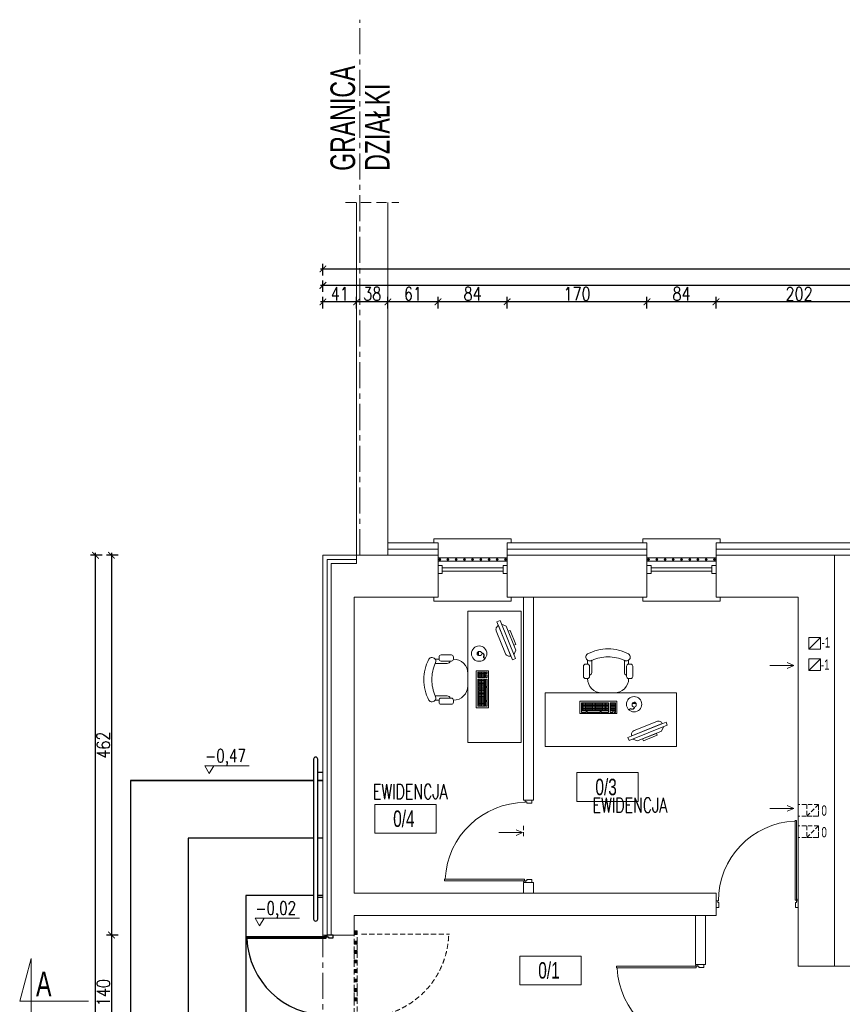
# Model space of a CAD drawing. Header units: millimetres. Extents: x 6354466 to 6508314, y -1889048 to -1342748.
# Tile 59 of 134: x 6379513 to 6389515, y -1754426 to -1742448. Entities that reach past the tile are written whole.
import ezdxf
from ezdxf.enums import TextEntityAlignment as Align

# ---------------------------------------------------------------- set-up
doc = ezdxf.new("R2010")
doc.units = ezdxf.units.MM
doc.header["$PDMODE"] = 3
doc.header["$PDSIZE"] = 10
doc.linetypes.add('CENTER', pattern=[50.8, 31.75, -6.35, 6.35, -6.35])
doc.linetypes.add('HIDDEN', pattern=[0.375, 0.25, -0.125])
for name, color, linetype, lineweight in [('drzwi istn', 163, 'Continuous', 5), ('L- ist s. działowe', 167, 'Continuous', 5), ('L-1', 10, 'Continuous', 30), ('L-2', 167, 'Continuous', 13), ('L-3', 10, 'Continuous', 18), ('L-4', 92, 'Continuous', 20), ('L-5', 152, 'Continuous', 9), ('L-AXIS', 10, 'CENTER', 18), ('L-DIM', 252, 'Continuous', 5), ('L-DRZWI', 146, 'Continuous', 13), ('L-HATCH', 252, 'Continuous', 5), ('L-ISTNIEJĄCE BUDYNKI', 167, 'Continuous', 5), ('L-OPIS', 142, 'Continuous', 9), ('L-PPOŻ', 10, 'Continuous', 9), ('łóżka', 230, 'Continuous', 9)]:
    doc.layers.add(name, color=color, linetype=linetype, lineweight=lineweight)
doc.layers.add('L-9', color=11, linetype='Continuous', plot=False)
doc.styles.add('125', font='cdmsimpl.shx', dxfattribs={"width": 0.7, "height": 125})
doc.styles.add('160', font='simplex.shx', dxfattribs={"width": 0.8, "height": 160})
doc.styles.add('200', font='cdmsimpl.shx', dxfattribs={"width": 0.7, "height": 200})
doc.styles.add('250', font='cdmsimpl.shx', dxfattribs={"width": 0.7, "height": 250})
doc.styles.add('SIM-DIM', font='simplex.shx', dxfattribs={"width": 0.7, "bigfont": 'cdmbigpl.shx'})
doc.linetypes.add('BATTING', pattern='A,0.00254,-2.54,[134,ltypeshp.shx,S=2.54,R=0,X=-2.54,Y=0],-5.08,[134,ltypeshp.shx,S=2.54,R=180,X=2.54,Y=0],-2.54', length=10.16254)
doc.dimstyles.new('160', dxfattribs={"dimtxt": 160, "dimasz": 80, "dimexe": 60, "dimexo": 3, "dimgap": 18, "dimtad": 1, "dimdec": 0, "dimlfac": 0.1, "dimrnd": 1, "dimtxsty": '160', "dimblk": 'ARCHTICK', "dimcen": 2.5, "dimdle": 30, "dimadec": 0, "dimazin": 0, "dimtfac": 1, "dimtdec": 0, "dimtix": 1, "dimtmove": 2, "dimatfit": 0, "dimldrblk": 'NONE', "dimfxl": 0, "dimarcsym": 0})

# ---------------------------------------------------------------- blocks, each defined once
blk = doc.blocks.new('*U5')
for p, q in [((-5, 0), (-5, -5)), ((5, -5), (5, 0)), ((-5, -5), (5, -5)), ((-2, -5), (-2, -79)), ((2, -5), (2, -79)), ((-5, -84), (-5, -79)), ((-5, -79), (5, -79)), ((5, -79), (5, -84))]:
    blk.add_line(p, q)
blk = doc.blocks.new('PMUI_DRZWI10')
for p, q in [((-1000, 40), (-1000, -40)), ((-965, 40), (-1000, 40)), ((-965, -20), (-965, 40)), ((-35, -20), (-35, 40)), ((-35, 40), (0, 40)), ((-1000, -40), (-980, -40)), ((-980, -40), (-980, -20)), ((-980, -20), (-965, -20)), ((-20, -50), (-40, -50)), ((-40, -50), (-40, -1020)), ((-20, -20), (-35, -20)), ((-20, -40), (-20, -20)), ((0, -40), (-20, -40)), ((-20, -50), (-20, -60)), ((-20, -1020), (-20, -50)), ((-40, -1020), (-20, -1020))]:
    blk.add_line(p, q)
for points in [[(0, 40), (0, -40)], [(-20, -50), (-20, -1020)]]:
    blk.add_lwpolyline(points)
blk.add_circle((-10, -50), 10)
blk.add_arc((2, -39), 974, 180.0458, 267.2742)
blk = doc.blocks.new('PMUI_DRZWI8')
for p, q in [((-40, 50), (-40, 1020)), ((-40, 1020), (-20, 1020)), ((-20, 1020), (-20, 50)), ((-1000, -40), (-1000, 40)), ((-1000, 40), (-980, 40)), ((-980, 40), (-980, 20)), ((-980, 20), (-965, 20)), ((-965, 20), (-965, -40)), ((-20, 50), (-40, 50)), ((-20, 20), (-35, 20)), ((-35, 20), (-35, -40)), ((-20, 50), (-20, 60)), ((0, 40), (-20, 40)), ((-20, 40), (-20, 20)), ((-965, -40), (-1000, -40)), ((-35, -40), (0, -40))]:
    blk.add_line(p, q)
for points in [[(-20, 50), (-20, 1020)], [(0, -40), (0, 40)]]:
    blk.add_lwpolyline(points)
blk.add_circle((-10, 50), 10)
blk.add_arc((2, 39), 974, 92.7258, 179.9542)
blk = doc.blocks.new('STOLIK2')
h = blk.add_hatch()
h.set_pattern_fill('ANGLE', color=256, scale=0.25, style=0)
h.set_pattern_definition([(360, (-4499.488, 29427.6887), (-2e-16, -1.74625), [1.27, -0.47625]), (270, (-4499.488, 29427.6887), (-1.74625, 1e-16), [1.27, -0.47625])])
h.paths.add_polyline_path([(-130.9, 53.7), (-98.1, 53.7), (-98.1, 62.9), (-130.9, 62.9)])
h.paths.add_polyline_path([(-96.2, 62.9), (-89.7, 62.9), (-89.7, 53.7), (-96.2, 53.7)])
for p, q in [((-126.1, 110), (-123.6, 110)), ((-123.6, 114.7), (-123.6, 110)), ((-118.5, 114.7), (-118.5, 100)), ((-78.8, 114.7), (-78.8, 100)), ((-73.6, 110), (-73.6, 114.7)), ((-71.1, 110), (-73.6, 110)), ((-128.6, 107.5), (-128.6, 95)), ((-121.1, 107.5), (-121.1, 95)), ((-76.1, 107.5), (-76.1, 95)), ((-68.6, 107.5), (-68.6, 95)), ((-126.1, 92.5), (-123.6, 92.5)), ((-71.1, 92.5), (-73.6, 92.5)), ((-82.5, 75), (-67.5, 75)), ((-67, 62.1), (-69.2, 62)), ((-67, 63.7), (-67, 62.1)), ((-67, 62.1), (-64.7, 62.1)), ((-28.2, 39.5), (-74.5, 20.7)), ((-26.7, 35.8), (-28.2, 39.5)), ((-73, 17), (-26.7, 35.8)), ((-62.8, 16.5), (-33.7, 28.3)), ((-31.3, 33.9), (-33.7, 28.3)), ((-74.5, 20.7), (-73, 17)), ((-68.4, 18.9), (-62.8, 16.5))]:
    blk.add_line(p, q)
for points in [[(-15.3, 75), (-175.3, 75), (-175.3, 10), (-15.3, 10)], [(-133, 50), (-88.1, 50), (-88.1, 65), (-133, 65)], [(-130.9, 53.7), (-98.1, 53.7), (-98.1, 62.9), (-130.9, 62.9)], [(-96.2, 62.9), (-89.7, 62.9), (-89.7, 53.7), (-96.2, 53.7)], [(-125.3, 53), (-130.9, 53), (-130.9, 51.3), (-125.3, 51.3)], [(-124.2, 51.3), (-108.3, 51.3), (-108.3, 53), (-124.2, 53)], [(-107.1, 53), (-98.1, 53), (-98.1, 51.3), (-107.1, 51.3)], [(-96.2, 53), (-92.9, 53), (-92.9, 51.3), (-96.2, 51.3)], [(-89.7, 53), (-91.3, 53), (-91.3, 51.3), (-89.7, 51.3)], [(-66.6, 57.6), (-66.9, 57.6), (-66.9, 56.7), (-66.6, 56.7)], [(-39.8, 25.8), (-56.7, 19), (-55.7, 16.5), (-38.8, 23.4)]]:
    blk.add_lwpolyline(points, close=True)
blk.add_lwpolyline([(-32.8, 37.6), (-32.8, 37.6, 0.414214), (-39.3, 40.4), (-67.1, 29.1, 0.414214), (-69.9, 22.6), (-69.9, 22.6)], format="xyb", close=True)
blk.add_circle((-67, 61.2), 9.34)
for centre, radius, start, end in [((-121, 118.5), 4.62, 123.3493, 303.4743), ((-98.5, 75.5), 53.1, 90.0969, 118.0725), ((-98.7, 75.5), 53.1, 61.9275, 89.9031), ((-76.3, 118.5), 4.62, 236.5257, 56.6507), ((-126.1, 107.5), 2.5, 90, 180), ((-123.6, 107.5), 2.5, 0, 90), ((-97.9, 66.2), 52.6, 90.8505, 113.0497), ((-99.4, 66.2), 52.6, 66.9503, 89.1495), ((-73.6, 107.5), 2.5, 90, 180), ((-71.1, 107.5), 2.5, 0, 90), ((-122.2, 100), 3.75, 286.6721, 0), ((-75.1, 100), 3.75, 180, 253.3551), ((-126.1, 95), 2.5, 180, 270), ((-123.6, 95), 2.5, 270, 0), ((-106.1, 92.5), 17.5, 180, 270), ((-91.1, 92.5), 17.5, 270, 0), ((-73.6, 95), 2.5, 180, 270), ((-71.1, 95), 2.5, 270, 0)]:
    blk.add_arc(centre, radius, start, end)
at = {"extrusion": (0, 0, -1)}
blk.add_ellipse((-66.9, 60.7), major_axis=(-0.08, 3.05), ratio=0.834162, dxfattribs=at)
for points, knots in [([(-66.9, 56.7), (-67.7, 55.9), (-69.1, 54.5), (-71.6, 56.7), (-72.6, 54.4), (-73.6, 54.9), (-74.1, 55.2)], [0, 0, 0, 0, 2.841116, 5.231607, 6.614689, 8.161976, 8.161976, 8.161976, 8.161976]), ([(-66.6, 56.7), (-66.9, 56.4), (-67, 56.2), (-67.5, 55.8), (-67.8, 55.5), (-68.4, 55.2), (-68.7, 55.1), (-69.2, 55.1), (-69.4, 55.1), (-69.7, 55.1), (-69.8, 55.2), (-70.3, 55.4), (-70.5, 55.5), (-71, 55.7), (-71.1, 55.7), (-71.4, 55.7), (-71.4, 55.7), (-71.5, 55.7), (-71.6, 55.7), (-71.7, 55.6), (-71.8, 55.4), (-72, 55.2), (-72.1, 55), (-72.3, 54.8), (-72.4, 54.7), (-72.6, 54.6), (-72.7, 54.6), (-73, 54.6), (-73.1, 54.6), (-73.4, 54.6), (-73.5, 54.7), (-73.7, 54.8)], [0, 0, 0, 0, 0.557194, 0.557194, 1.671582, 1.671582, 2.519282, 2.519282, 2.939271, 2.939271, 3.35926, 3.35926, 4.143879, 4.143879, 4.704066, 4.704066, 5.061527, 5.061527, 5.357017, 5.357017, 5.838332, 5.838332, 6.319648, 6.319648, 6.605434, 6.605434, 6.891219, 6.891219, 7.177005, 7.177005, 7.662218, 7.662218, 7.662218, 7.662218])]:
    blk.add_open_spline(points, degree=3, knots=knots)
blk = doc.blocks.new('opis pom')
at = {"color": 0}
blk.add_lwpolyline([(252897, -40977), (253644, -40977), (253644, -41327), (252897, -41327)], close=True, dxfattribs=at)
at = {"layer": 'L-4', "lineweight": 30, "style": '250', "width": 0.7}
blk.add_attdef('2', text='', height=250, dxfattribs=at).set_placement((253252, -41152), align=Align.MIDDLE_CENTER)
blk = doc.blocks.new('_ArchTick')
at = {"color": 0, "linetype": 'ByBlock', "const_width": 0.15}
blk.add_lwpolyline([(-0.5, -0.5), (0.5, 0.5)], dxfattribs=at)
blk = doc.blocks.new('*D181')
at = {"layer": 'Defpoints', "color": 0, "transparency": 16777216}
for p in [(6387980, -1745880), (6387980, -1748813), (6390000, -1748813)]:
    blk.add_point(p, dxfattribs=at)
at = {"layer": 'L-DIM', "color": 0, "lineweight": -2, "ltscale": 10, "transparency": 16777216}
for p, q in [((6390030, -1745880), (6387950, -1745880)), ((6387980, -1745960), (6387980, -1745820)), ((6390000, -1745960), (6390000, -1745820))]:
    blk.add_line(p, q, dxfattribs=at)
at = {"layer": 'L-DIM', "color": 0, "linetype": 'ByBlock', "lineweight": -2, "transparency": 16777216, "xscale": 80, "yscale": 80, "zscale": 80, "rotation": 180}
blk.add_blockref('_ArchTick', (6387980, -1745880), dxfattribs=at)
at = {"layer": 'L-DIM', "color": 0, "linetype": 'ByBlock', "lineweight": -2, "transparency": 16777216, "xscale": 80, "yscale": 80, "zscale": 80}
blk.add_blockref('_ArchTick', (6390000, -1745880), dxfattribs=at)
at = {"layer": 'L-DIM', "color": 0, "ltscale": 10, "transparency": 16777216, "insert": (6388990, -1745782), "char_height": 160, "attachment_point": 5, "style": '160'}
blk.add_mtext('202', dxfattribs=at)
blk = doc.blocks.new('_None')
blk = doc.blocks.new('*D182')
at = {"layer": 'Defpoints', "color": 0, "transparency": 16777216}
for p in [(6387140, -1745880), (6387140, -1748813), (6387980, -1748813)]:
    blk.add_point(p, dxfattribs=at)
at = {"layer": 'L-DIM', "color": 0, "lineweight": -2, "ltscale": 10, "transparency": 16777216}
for p, q in [((6388010, -1745880), (6387110, -1745880)), ((6387140, -1745960), (6387140, -1745820)), ((6387980, -1745960), (6387980, -1745820))]:
    blk.add_line(p, q, dxfattribs=at)
at = {"layer": 'L-DIM', "color": 0, "linetype": 'ByBlock', "lineweight": -2, "transparency": 16777216, "xscale": 80, "yscale": 80, "zscale": 80, "rotation": 180}
blk.add_blockref('_ArchTick', (6387140, -1745880), dxfattribs=at)
at = {"layer": 'L-DIM', "color": 0, "linetype": 'ByBlock', "lineweight": -2, "transparency": 16777216, "xscale": 80, "yscale": 80, "zscale": 80}
blk.add_blockref('_ArchTick', (6387980, -1745880), dxfattribs=at)
at = {"layer": 'L-DIM', "color": 0, "ltscale": 10, "transparency": 16777216, "insert": (6387560, -1745782), "char_height": 160, "attachment_point": 5, "style": '160'}
blk.add_mtext('84', dxfattribs=at)
blk = doc.blocks.new('*D183')
at = {"layer": 'Defpoints', "color": 0, "transparency": 16777216}
for p in [(6385440, -1745880), (6385440, -1748813), (6387140, -1748813)]:
    blk.add_point(p, dxfattribs=at)
at = {"layer": 'L-DIM', "color": 0, "lineweight": -2, "ltscale": 10, "transparency": 16777216}
for p, q in [((6387170, -1745880), (6385410, -1745880)), ((6385440, -1745960), (6385440, -1745820)), ((6387140, -1745960), (6387140, -1745820))]:
    blk.add_line(p, q, dxfattribs=at)
at = {"layer": 'L-DIM', "color": 0, "linetype": 'ByBlock', "lineweight": -2, "transparency": 16777216, "xscale": 80, "yscale": 80, "zscale": 80, "rotation": 180}
blk.add_blockref('_ArchTick', (6385440, -1745880), dxfattribs=at)
at = {"layer": 'L-DIM', "color": 0, "linetype": 'ByBlock', "lineweight": -2, "transparency": 16777216, "xscale": 80, "yscale": 80, "zscale": 80}
blk.add_blockref('_ArchTick', (6387140, -1745880), dxfattribs=at)
at = {"layer": 'L-DIM', "color": 0, "ltscale": 10, "transparency": 16777216, "insert": (6386290, -1745782), "char_height": 160, "attachment_point": 5, "style": '160'}
blk.add_mtext('170', dxfattribs=at)
blk = doc.blocks.new('*D184')
at = {"layer": 'Defpoints', "color": 0, "transparency": 16777216}
for p in [(6384600, -1745880), (6384600, -1748813), (6385440, -1748813)]:
    blk.add_point(p, dxfattribs=at)
at = {"layer": 'L-DIM', "color": 0, "lineweight": -2, "ltscale": 10, "transparency": 16777216}
for p, q in [((6385470, -1745880), (6384570, -1745880)), ((6384600, -1745960), (6384600, -1745820)), ((6385440, -1745960), (6385440, -1745820))]:
    blk.add_line(p, q, dxfattribs=at)
at = {"layer": 'L-DIM', "color": 0, "linetype": 'ByBlock', "lineweight": -2, "transparency": 16777216, "xscale": 80, "yscale": 80, "zscale": 80, "rotation": 180}
blk.add_blockref('_ArchTick', (6384600, -1745880), dxfattribs=at)
at = {"layer": 'L-DIM', "color": 0, "linetype": 'ByBlock', "lineweight": -2, "transparency": 16777216, "xscale": 80, "yscale": 80, "zscale": 80}
blk.add_blockref('_ArchTick', (6385440, -1745880), dxfattribs=at)
at = {"layer": 'L-DIM', "color": 0, "ltscale": 10, "transparency": 16777216, "insert": (6385020, -1745782), "char_height": 160, "attachment_point": 5, "style": '160'}
blk.add_mtext('84', dxfattribs=at)
blk = doc.blocks.new('*D185')
at = {"layer": 'Defpoints', "color": 0, "transparency": 16777216}
for p in [(6383990, -1745880), (6384600, -1748813), (6383990, -1748963)]:
    blk.add_point(p, dxfattribs=at)
at = {"layer": 'L-DIM', "color": 0, "lineweight": -2, "ltscale": 10, "transparency": 16777216}
for p, q in [((6384630, -1745880), (6383960, -1745880)), ((6383990, -1745960), (6383990, -1745820)), ((6384600, -1745960), (6384600, -1745820))]:
    blk.add_line(p, q, dxfattribs=at)
at = {"layer": 'L-DIM', "color": 0, "linetype": 'ByBlock', "lineweight": -2, "transparency": 16777216, "xscale": 80, "yscale": 80, "zscale": 80, "rotation": 180}
blk.add_blockref('_ArchTick', (6383990, -1745880), dxfattribs=at)
at = {"layer": 'L-DIM', "color": 0, "linetype": 'ByBlock', "lineweight": -2, "transparency": 16777216, "xscale": 80, "yscale": 80, "zscale": 80}
blk.add_blockref('_ArchTick', (6384600, -1745880), dxfattribs=at)
at = {"layer": 'L-DIM', "color": 0, "ltscale": 10, "transparency": 16777216, "insert": (6384295, -1745782), "char_height": 160, "attachment_point": 5, "style": '160'}
blk.add_mtext('61', dxfattribs=at)
blk = doc.blocks.new('*D186')
at = {"layer": 'Defpoints', "color": 0, "transparency": 16777216}
for p in [(6383610, -1745880), (6383610, -1748963), (6383990, -1748963)]:
    blk.add_point(p, dxfattribs=at)
at = {"layer": 'L-DIM', "color": 0, "lineweight": -2, "ltscale": 10, "transparency": 16777216}
for p, q in [((6384020, -1745880), (6383580, -1745880)), ((6383610, -1745960), (6383610, -1745820)), ((6383990, -1745960), (6383990, -1745820))]:
    blk.add_line(p, q, dxfattribs=at)
at = {"layer": 'L-DIM', "color": 0, "linetype": 'ByBlock', "lineweight": -2, "transparency": 16777216, "xscale": 80, "yscale": 80, "zscale": 80, "rotation": 180}
blk.add_blockref('_ArchTick', (6383610, -1745880), dxfattribs=at)
at = {"layer": 'L-DIM', "color": 0, "linetype": 'ByBlock', "lineweight": -2, "transparency": 16777216, "xscale": 80, "yscale": 80, "zscale": 80}
blk.add_blockref('_ArchTick', (6383990, -1745880), dxfattribs=at)
at = {"layer": 'L-DIM', "color": 0, "ltscale": 10, "transparency": 16777216, "insert": (6383800, -1745782), "char_height": 160, "attachment_point": 5, "style": '160'}
blk.add_mtext('38', dxfattribs=at)
blk = doc.blocks.new('*D187')
at = {"layer": 'Defpoints', "color": 0, "transparency": 16777216}
for p in [(6383200, -1745880), (6383200, -1748963), (6383610, -1748963)]:
    blk.add_point(p, dxfattribs=at)
at = {"layer": 'L-DIM', "color": 0, "lineweight": -2, "ltscale": 10, "transparency": 16777216}
for p, q in [((6383640, -1745880), (6383170, -1745880)), ((6383200, -1745960), (6383200, -1745820)), ((6383610, -1745960), (6383610, -1745820))]:
    blk.add_line(p, q, dxfattribs=at)
at = {"layer": 'L-DIM', "color": 0, "linetype": 'ByBlock', "lineweight": -2, "transparency": 16777216, "xscale": 80, "yscale": 80, "zscale": 80, "rotation": 180}
blk.add_blockref('_ArchTick', (6383200, -1745880), dxfattribs=at)
at = {"layer": 'L-DIM', "color": 0, "linetype": 'ByBlock', "lineweight": -2, "transparency": 16777216, "xscale": 80, "yscale": 80, "zscale": 80}
blk.add_blockref('_ArchTick', (6383610, -1745880), dxfattribs=at)
at = {"layer": 'L-DIM', "color": 0, "ltscale": 10, "transparency": 16777216, "insert": (6383405, -1745782), "char_height": 160, "attachment_point": 5, "style": '160'}
blk.add_mtext('41', dxfattribs=at)
blk = doc.blocks.new('*D188')
at = {"layer": 'Defpoints', "color": 0, "transparency": 16777216}
for p in [(6383200, -1745680), (6413285, -1746723), (6383200, -1748963)]:
    blk.add_point(p, dxfattribs=at)
at = {"layer": 'L-DIM', "color": 0, "lineweight": -2, "ltscale": 10, "transparency": 16777216}
for p, q in [((6383200, -1745760), (6383200, -1745620)), ((6413285, -1745760), (6413285, -1745620)), ((6413315, -1745680), (6383170, -1745680))]:
    blk.add_line(p, q, dxfattribs=at)
at = {"layer": 'L-DIM', "color": 0, "linetype": 'ByBlock', "lineweight": -2, "transparency": 16777216, "xscale": 80, "yscale": 80, "zscale": 80, "rotation": 180}
blk.add_blockref('_ArchTick', (6383200, -1745680), dxfattribs=at)
at = {"layer": 'L-DIM', "color": 0, "linetype": 'ByBlock', "lineweight": -2, "transparency": 16777216, "xscale": 80, "yscale": 80, "zscale": 80}
blk.add_blockref('_ArchTick', (6413285, -1745680), dxfattribs=at)
at = {"layer": 'L-DIM', "color": 0, "ltscale": 10, "transparency": 16777216, "insert": (6398243, -1745582), "char_height": 160, "attachment_point": 5, "style": '160'}
blk.add_mtext('3009', dxfattribs=at)
blk = doc.blocks.new('*D189')
at = {"layer": 'Defpoints', "color": 0, "transparency": 16777216}
for p in [(6413285, -1745479), (6413285, -1746723), (6383200, -1748963)]:
    blk.add_point(p, dxfattribs=at)
at = {"layer": 'L-DIM', "color": 0, "lineweight": -2, "ltscale": 10, "transparency": 16777216}
for p, q in [((6383200, -1745559), (6383200, -1745419)), ((6413285, -1745559), (6413285, -1745419)), ((6383170, -1745479), (6413315, -1745479))]:
    blk.add_line(p, q, dxfattribs=at)
at = {"layer": 'L-DIM', "color": 0, "linetype": 'ByBlock', "lineweight": -2, "transparency": 16777216, "xscale": 80, "yscale": 80, "zscale": 80, "rotation": 180}
blk.add_blockref('_ArchTick', (6383200, -1745479), dxfattribs=at)
at = {"layer": 'L-DIM', "color": 0, "linetype": 'ByBlock', "lineweight": -2, "transparency": 16777216, "xscale": 80, "yscale": 80, "zscale": 80}
blk.add_blockref('_ArchTick', (6413285, -1745479), dxfattribs=at)
at = {"layer": 'L-DIM', "color": 0, "ltscale": 10, "transparency": 16777216, "insert": (6398243, -1745381), "char_height": 160, "attachment_point": 5, "style": '160'}
blk.add_mtext('3009', dxfattribs=at)
blk = doc.blocks.new('*D190')
at = {"layer": 'Defpoints', "color": 0, "transparency": 16777216}
for p in [(6383200, -1748963), (6380629, -1753583), (6383340, -1753583)]:
    blk.add_point(p, dxfattribs=at)
at = {"layer": 'L-DIM', "color": 0, "lineweight": -2, "ltscale": 10, "transparency": 16777216}
for p, q in [((6380709, -1748963), (6380569, -1748963)), ((6380629, -1748933), (6380629, -1753613)), ((6380709, -1753583), (6380569, -1753583))]:
    blk.add_line(p, q, dxfattribs=at)
at = {"layer": 'L-DIM', "color": 0, "linetype": 'ByBlock', "lineweight": -2, "transparency": 16777216, "xscale": 80, "yscale": 80, "zscale": 80}
for p, rotation in [((6380629, -1748963), 90), ((6380629, -1753583), 270)]:
    blk.add_blockref('_ArchTick', p, dxfattribs=dict(at, rotation=rotation))
at = {"layer": 'L-DIM', "color": 0, "ltscale": 10, "transparency": 16777216, "insert": (6380531, -1751273), "char_height": 160, "attachment_point": 5, "rotation": 90, "style": '160'}
blk.add_mtext('462', dxfattribs=at)
blk = doc.blocks.new('*D191')
at = {"layer": 'Defpoints', "color": 0, "transparency": 16777216}
for p in [(6383250, -1753583), (6380629, -1754983), (6383250, -1754983)]:
    blk.add_point(p, dxfattribs=at)
at = {"layer": 'L-DIM', "color": 0, "lineweight": -2, "ltscale": 10, "transparency": 16777216}
for p, q in [((6380629, -1753553), (6380629, -1755013)), ((6380709, -1753583), (6380569, -1753583)), ((6380709, -1754983), (6380569, -1754983))]:
    blk.add_line(p, q, dxfattribs=at)
at = {"layer": 'L-DIM', "color": 0, "linetype": 'ByBlock', "lineweight": -2, "transparency": 16777216, "xscale": 80, "yscale": 80, "zscale": 80}
for p, rotation in [((6380629, -1753583), 90), ((6380629, -1754983), 270)]:
    blk.add_blockref('_ArchTick', p, dxfattribs=dict(at, rotation=rotation))
at = {"layer": 'L-DIM', "color": 0, "ltscale": 10, "transparency": 16777216, "insert": (6380531, -1754283), "char_height": 160, "attachment_point": 5, "rotation": 90, "style": '160'}
blk.add_mtext('140', dxfattribs=at)
blk = doc.blocks.new('*D195')
at = {"layer": 'Defpoints', "color": 0, "transparency": 16777216}
for p in [(6380435, -1748963), (6383200, -1748963), (6383200, -1760693)]:
    blk.add_point(p, dxfattribs=at)
at = {"layer": 'L-DIM', "color": 0, "lineweight": -2, "ltscale": 10, "transparency": 16777216}
for p, q in [((6380515, -1748963), (6380375, -1748963)), ((6380435, -1760723), (6380435, -1748933)), ((6380515, -1760693), (6380375, -1760693))]:
    blk.add_line(p, q, dxfattribs=at)
at = {"layer": 'L-DIM', "color": 0, "linetype": 'ByBlock', "lineweight": -2, "transparency": 16777216, "xscale": 80, "yscale": 80, "zscale": 80}
for p, rotation in [((6380435, -1748963), 90), ((6380435, -1760693), 270)]:
    blk.add_blockref('_ArchTick', p, dxfattribs=dict(at, rotation=rotation))
at = {"layer": 'L-DIM', "color": 0, "ltscale": 10, "transparency": 16777216, "insert": (6380337, -1754828), "char_height": 160, "attachment_point": 5, "rotation": 90, "style": '160'}
blk.add_mtext('1173', dxfattribs=at)

msp = doc.modelspace()

# ---------------------------------------------------------------- hatches: boundary and pattern name
at = {"layer": 'L-DRZWI', "linetype": 'HIDDEN', "lineweight": 5, "ltscale": 250}
for points in [[(6383580.3, -1753541.3), (6383580.3, -1753576.6), (6383615.3, -1753576.6), (6383615.3, -1753541.3)], [(6383580.3, -1753656.6), (6383580.3, -1753692), (6383615.3, -1753692), (6383615.3, -1753656.6)], [(6383580.3, -1753772), (6383580.3, -1753807.3), (6383615.3, -1753807.3), (6383615.3, -1753772)], [(6383580.3, -1753887.3), (6383580.3, -1753922.7), (6383615.3, -1753922.7), (6383615.3, -1753887.3)], [(6383580.3, -1754002.7), (6383580.3, -1754038), (6383615.3, -1754038), (6383615.3, -1754002.7)], [(6383580.3, -1754118), (6383580.3, -1754153.4), (6383615.3, -1754153.4), (6383615.3, -1754118)], [(6383580.3, -1754233.4), (6383580.3, -1754268.7), (6383615.3, -1754268.7), (6383615.3, -1754233.4)], [(6383580.3, -1754348.7), (6383580.3, -1754384.1), (6383615.3, -1754384.1), (6383615.3, -1754348.7)]]:
    msp.add_hatch(color=256, dxfattribs=at).paths.add_polyline_path(points)

# ---------------------------------------------------------------- linework, layer by layer
at = {"layer": 'drzwi istn'}
for p, q in [((6384550.3, -1749473.4), (6384550.3, -1749523.4)), ((6385490.3, -1749523.4), (6385490.3, -1749473.4)), ((6387090.3, -1749473.4), (6387090.3, -1749523.4)), ((6388030.3, -1749523.4), (6388030.3, -1749473.4)), ((6384550.3, -1749523.4), (6385490.3, -1749523.4)), ((6387090.3, -1749523.4), (6388030.3, -1749523.4))]:
    msp.add_line(p, q, dxfattribs=at)
at = {"layer": 'L- ist s. działowe'}
for p, q in [((6385640.3, -1749473.4), (6385640.3, -1751943.4)), ((6385760.3, -1749473.4), (6385760.3, -1751943.4)), ((6385760.3, -1751943.4), (6385640.3, -1751943.4)), ((6385640.3, -1752943.4), (6385640.3, -1753073.4)), ((6385760.3, -1752943.4), (6385640.3, -1752943.4)), ((6385760.3, -1752943.4), (6385760.3, -1753073.4)), ((6387730.3, -1753343.4), (6387730.3, -1753943.4)), ((6387850.3, -1753943.4), (6387850.3, -1753343.4)), ((6387730.3, -1753943.4), (6387850.3, -1753943.4))]:
    msp.add_line(p, q, dxfattribs=at)
at = {"layer": 'L-1'}
for p, q in [((6383086.9, -1751443.8), (6383086.9, -1753388.1)), ((6383136.9, -1753388.1), (6383136.9, -1751443.8)), ((6383136.9, -1751599.9), (6383200.3, -1751599.9)), ((6380860.9, -1751702.7), (6383086.9, -1751702.7)), ((6383136.9, -1751702.7), (6383200.3, -1751702.7)), ((6383136.9, -1753123.4), (6383200.3, -1753123.4))]:
    msp.add_line(p, q, dxfattribs=at)
for points in [[(6383086.9, -1751702.7), (6380860.9, -1751702.7), (6380860.9, -1755523.4)], [(6383200.3, -1751702.7), (6383136.9, -1751702.7)], [(6383086.9, -1752402.7), (6381560.9, -1752402.7), (6381560.9, -1758098.1), (6383200.3, -1758098.1)], [(6383200.3, -1752402.7), (6383136.9, -1752402.7)], [(6383086.9, -1753102.7), (6382260.9, -1753102.7), (6382260.9, -1757398.1), (6383200.3, -1757398.1)], [(6383200.3, -1753102.7), (6383136.9, -1753102.7)]]:
    msp.add_lwpolyline(points, dxfattribs=at)
for centre, start, end in [((6383111.9, -1751443.8), 0, 180), ((6383111.9, -1753388.1), 180, 0)]:
    msp.add_arc(centre, 25, start, end, dxfattribs=at)
at = {"layer": 'L-2'}
for p, q in [((6379513.2, -1754387.2), (6379651.7, -1753867.5)), ((6379651.7, -1753867.5), (6379651.7, -1754559.4)), ((6380351.3, -1754387.2), (6379513.2, -1754387.2))]:
    msp.add_line(p, q, dxfattribs=at)
at = {"layer": 'L-3', "ltscale": 10}
for p, q in [((6383990.3, -1748813.4), (6384600.3, -1748813.4)), ((6383990.3, -1748813.4), (6383990.3, -1748963.4)), ((6384600.3, -1748963.4), (6384600.3, -1748813.4)), ((6385440.3, -1748963.4), (6385440.3, -1748813.4)), ((6385440.3, -1748813.4), (6387140.3, -1748813.4)), ((6387140.3, -1748963.4), (6387140.3, -1748813.4)), ((6387980.3, -1748963.4), (6387980.3, -1748813.4)), ((6387980.3, -1748813.4), (6390000.3, -1748813.4)), ((6383990.3, -1748963.4), (6384600.3, -1748963.4)), ((6385440.3, -1748963.4), (6387140.3, -1748963.4)), ((6387980.3, -1748963.4), (6390000.3, -1748963.4))]:
    msp.add_line(p, q, dxfattribs=at)
at = {"layer": 'L-3', "linetype": 'BATTING', "ltscale": 7}
for p, q in [((6384600.3, -1748888.4), (6383990.3, -1748888.4)), ((6387140.3, -1748888.4), (6385440.3, -1748888.4)), ((6390000.3, -1748888.4), (6387980.3, -1748888.4))]:
    msp.add_line(p, q, dxfattribs=at)
at = {"layer": 'L-3', "linetype": 'BATTING', "ltscale": 4}
for p in [(6383250.3, -1753583.4), (6383610.3, -1749013.4)]:
    msp.add_line(p, (6383250.3, -1749013.4), dxfattribs=at)
at = {"layer": 'L-3'}
for points in [[(6384600.3, -1748993.4), (6385440.3, -1748993.4), (6385440.3, -1749033.4), (6384600.3, -1749033.4)], [(6387140.3, -1748993.4), (6387980.3, -1748993.4), (6387980.3, -1749033.4), (6387140.3, -1749033.4)]]:
    msp.add_lwpolyline(points, close=True, dxfattribs=at)
for centre, radius in [((6384620.3, -1749013.4), 12), ((6384620.3, -1749013.4), 11), ((6384620.3, -1749013.4), 10), ((6384620.3, -1749013.4), 9), ((6384620.3, -1749013.4), 8), ((6384620.3, -1749013.4), 7), ((6384620.3, -1749013.4), 6), ((6384620.3, -1749013.4), 5), ((6384620.3, -1749013.4), 4), ((6384620.3, -1749013.4), 3), ((6384620.3, -1749013.4), 3), ((6384620.3, -1749013.4), 2), ((6384620.3, -1749013.4), 1), ((6384720.3, -1749013.4), 12), ((6384720.3, -1749013.4), 11), ((6384720.3, -1749013.4), 10), ((6384720.3, -1749013.4), 9), ((6384720.3, -1749013.4), 8), ((6384720.3, -1749013.4), 7), ((6384720.3, -1749013.4), 6), ((6384720.3, -1749013.4), 5), ((6384720.3, -1749013.4), 4), ((6384720.3, -1749013.4), 3), ((6384720.3, -1749013.4), 3), ((6384720.3, -1749013.4), 2), ((6384720.3, -1749013.4), 1), ((6384820.3, -1749013.4), 12), ((6384820.3, -1749013.4), 11), ((6384820.3, -1749013.4), 10), ((6384820.3, -1749013.4), 9), ((6384820.3, -1749013.4), 8), ((6384820.3, -1749013.4), 7), ((6384820.3, -1749013.4), 6), ((6384820.3, -1749013.4), 5), ((6384820.3, -1749013.4), 4), ((6384820.3, -1749013.4), 3), ((6384820.3, -1749013.4), 3), ((6384820.3, -1749013.4), 2), ((6384820.3, -1749013.4), 1), ((6384920.3, -1749013.4), 12), ((6384920.3, -1749013.4), 11), ((6384920.3, -1749013.4), 10), ((6384920.3, -1749013.4), 9), ((6384920.3, -1749013.4), 8), ((6384920.3, -1749013.4), 7), ((6384920.3, -1749013.4), 6), ((6384920.3, -1749013.4), 5), ((6384920.3, -1749013.4), 4), ((6384920.3, -1749013.4), 3), ((6384920.3, -1749013.4), 3), ((6384920.3, -1749013.4), 2), ((6384920.3, -1749013.4), 1), ((6385020.3, -1749013.4), 12), ((6385020.3, -1749013.4), 11), ((6385020.3, -1749013.4), 10), ((6385020.3, -1749013.4), 9), ((6385020.3, -1749013.4), 8), ((6385020.3, -1749013.4), 7), ((6385020.3, -1749013.4), 6), ((6385020.3, -1749013.4), 5), ((6385020.3, -1749013.4), 4), ((6385020.3, -1749013.4), 3), ((6385020.3, -1749013.4), 3), ((6385020.3, -1749013.4), 2), ((6385020.3, -1749013.4), 1), ((6385120.3, -1749013.4), 12), ((6385120.3, -1749013.4), 11), ((6385120.3, -1749013.4), 10), ((6385120.3, -1749013.4), 9), ((6385120.3, -1749013.4), 8), ((6385120.3, -1749013.4), 7), ((6385120.3, -1749013.4), 6), ((6385120.3, -1749013.4), 5), ((6385120.3, -1749013.4), 4), ((6385120.3, -1749013.4), 3), ((6385120.3, -1749013.4), 3), ((6385120.3, -1749013.4), 2), ((6385120.3, -1749013.4), 1), ((6385220.3, -1749013.4), 12), ((6385220.3, -1749013.4), 11), ((6385220.3, -1749013.4), 10), ((6385220.3, -1749013.4), 9), ((6385220.3, -1749013.4), 8), ((6385220.3, -1749013.4), 7), ((6385220.3, -1749013.4), 6), ((6385220.3, -1749013.4), 5), ((6385220.3, -1749013.4), 4), ((6385220.3, -1749013.4), 3), ((6385220.3, -1749013.4), 3), ((6385220.3, -1749013.4), 2), ((6385220.3, -1749013.4), 1), ((6385320.3, -1749013.4), 12), ((6385320.3, -1749013.4), 11), ((6385320.3, -1749013.4), 10), ((6385320.3, -1749013.4), 9), ((6385320.3, -1749013.4), 8), ((6385320.3, -1749013.4), 7), ((6385320.3, -1749013.4), 6), ((6385320.3, -1749013.4), 5), ((6385320.3, -1749013.4), 4), ((6385320.3, -1749013.4), 3), ((6385320.3, -1749013.4), 3), ((6385320.3, -1749013.4), 2), ((6385320.3, -1749013.4), 1), ((6385420.3, -1749013.4), 12), ((6385420.3, -1749013.4), 11), ((6385420.3, -1749013.4), 10), ((6385420.3, -1749013.4), 9), ((6385420.3, -1749013.4), 8), ((6385420.3, -1749013.4), 7), ((6385420.3, -1749013.4), 6), ((6385420.3, -1749013.4), 5), ((6385420.3, -1749013.4), 4), ((6385420.3, -1749013.4), 3), ((6385420.3, -1749013.4), 3), ((6385420.3, -1749013.4), 2), ((6385420.3, -1749013.4), 1), ((6387160.3, -1749013.4), 12), ((6387160.3, -1749013.4), 11), ((6387160.3, -1749013.4), 10), ((6387160.3, -1749013.4), 9), ((6387160.3, -1749013.4), 8), ((6387160.3, -1749013.4), 7), ((6387160.3, -1749013.4), 6), ((6387160.3, -1749013.4), 5), ((6387160.3, -1749013.4), 4), ((6387160.3, -1749013.4), 3), ((6387160.3, -1749013.4), 3), ((6387160.3, -1749013.4), 2), ((6387160.3, -1749013.4), 1), ((6387260.3, -1749013.4), 12), ((6387260.3, -1749013.4), 11), ((6387260.3, -1749013.4), 10), ((6387260.3, -1749013.4), 9), ((6387260.3, -1749013.4), 8), ((6387260.3, -1749013.4), 7), ((6387260.3, -1749013.4), 6), ((6387260.3, -1749013.4), 5), ((6387260.3, -1749013.4), 4), ((6387260.3, -1749013.4), 3), ((6387260.3, -1749013.4), 3), ((6387260.3, -1749013.4), 2), ((6387260.3, -1749013.4), 1), ((6387360.3, -1749013.4), 12), ((6387360.3, -1749013.4), 11), ((6387360.3, -1749013.4), 10), ((6387360.3, -1749013.4), 9), ((6387360.3, -1749013.4), 8), ((6387360.3, -1749013.4), 7), ((6387360.3, -1749013.4), 6), ((6387360.3, -1749013.4), 5), ((6387360.3, -1749013.4), 4), ((6387360.3, -1749013.4), 3), ((6387360.3, -1749013.4), 3), ((6387360.3, -1749013.4), 2), ((6387360.3, -1749013.4), 1), ((6387460.3, -1749013.4), 12), ((6387460.3, -1749013.4), 11), ((6387460.3, -1749013.4), 10), ((6387460.3, -1749013.4), 9), ((6387460.3, -1749013.4), 8), ((6387460.3, -1749013.4), 7), ((6387460.3, -1749013.4), 6), ((6387460.3, -1749013.4), 5), ((6387460.3, -1749013.4), 4), ((6387460.3, -1749013.4), 3), ((6387460.3, -1749013.4), 3), ((6387460.3, -1749013.4), 2), ((6387460.3, -1749013.4), 1), ((6387560.3, -1749013.4), 12), ((6387560.3, -1749013.4), 11), ((6387560.3, -1749013.4), 10), ((6387560.3, -1749013.4), 9), ((6387560.3, -1749013.4), 8), ((6387560.3, -1749013.4), 7), ((6387560.3, -1749013.4), 6), ((6387560.3, -1749013.4), 5), ((6387560.3, -1749013.4), 4), ((6387560.3, -1749013.4), 3), ((6387560.3, -1749013.4), 3), ((6387560.3, -1749013.4), 2), ((6387560.3, -1749013.4), 1), ((6387660.3, -1749013.4), 12), ((6387660.3, -1749013.4), 11), ((6387660.3, -1749013.4), 10), ((6387660.3, -1749013.4), 9), ((6387660.3, -1749013.4), 8), ((6387660.3, -1749013.4), 7), ((6387660.3, -1749013.4), 6), ((6387660.3, -1749013.4), 5), ((6387660.3, -1749013.4), 4), ((6387660.3, -1749013.4), 3), ((6387660.3, -1749013.4), 3), ((6387660.3, -1749013.4), 2), ((6387660.3, -1749013.4), 1), ((6387760.3, -1749013.4), 12), ((6387760.3, -1749013.4), 11), ((6387760.3, -1749013.4), 10), ((6387760.3, -1749013.4), 9), ((6387760.3, -1749013.4), 8), ((6387760.3, -1749013.4), 7), ((6387760.3, -1749013.4), 6), ((6387760.3, -1749013.4), 5), ((6387760.3, -1749013.4), 4), ((6387760.3, -1749013.4), 3), ((6387760.3, -1749013.4), 3), ((6387760.3, -1749013.4), 2), ((6387760.3, -1749013.4), 1), ((6387860.3, -1749013.4), 12), ((6387860.3, -1749013.4), 11), ((6387860.3, -1749013.4), 10), ((6387860.3, -1749013.4), 9), ((6387860.3, -1749013.4), 8), ((6387860.3, -1749013.4), 7), ((6387860.3, -1749013.4), 6), ((6387860.3, -1749013.4), 5), ((6387860.3, -1749013.4), 4), ((6387860.3, -1749013.4), 3), ((6387860.3, -1749013.4), 3), ((6387860.3, -1749013.4), 2), ((6387860.3, -1749013.4), 1), ((6387960.3, -1749013.4), 12), ((6387960.3, -1749013.4), 11), ((6387960.3, -1749013.4), 10), ((6387960.3, -1749013.4), 9), ((6387960.3, -1749013.4), 8), ((6387960.3, -1749013.4), 7), ((6387960.3, -1749013.4), 6), ((6387960.3, -1749013.4), 5), ((6387960.3, -1749013.4), 4), ((6387960.3, -1749013.4), 3), ((6387960.3, -1749013.4), 3), ((6387960.3, -1749013.4), 2), ((6387960.3, -1749013.4), 1)]:
    msp.add_circle(centre, radius, dxfattribs=at)
at = {"layer": 'L-5'}
for p, q in [((6384550.3, -1748813.4), (6384550.3, -1748763.4)), ((6384550.3, -1748763.4), (6385490.3, -1748763.4)), ((6385490.3, -1748763.4), (6385490.3, -1748813.4)), ((6387090.3, -1748813.4), (6387090.3, -1748763.4)), ((6387090.3, -1748763.4), (6388030.3, -1748763.4)), ((6388030.3, -1748763.4), (6388030.3, -1748813.4))]:
    msp.add_line(p, q, dxfattribs=at)
at = {"layer": 'L-5', "ltscale": 10}
for p, q in [((6383610.3, -1748963.4), (6383610.3, -1749063.4)), ((6383610.3, -1749063.4), (6383300.3, -1749063.4)), ((6383300.3, -1749063.4), (6383300.3, -1753583.4))]:
    msp.add_line(p, q, dxfattribs=at)
at = {"layer": 'L-AXIS', "ltscale": 10}
for p, q in [((6383650.3, -1748963.4), (6383650.3, -1742447.7)), ((6383200.3, -1748963.4), (6383200.3, -1760693.4))]:
    msp.add_line(p, q, dxfattribs=at)
at = {"layer": 'L-DRZWI', "linetype": 'HIDDEN', "lineweight": 5, "ltscale": 250}
msp.add_line((6383670.3, -1753573.4), (6384740.3, -1753573.4), dxfattribs=at)
for points in [[(6383580.3, -1753533.4), (6383580.3, -1754983.4), (6383615.3, -1754983.4), (6383615.3, -1753533.4)], [(6383580.3, -1753541.3), (6383580.3, -1753576.6), (6383615.3, -1753576.6), (6383615.3, -1753541.3)], [(6383580.3, -1753656.6), (6383580.3, -1753692), (6383615.3, -1753692), (6383615.3, -1753656.6)], [(6383580.3, -1753772), (6383580.3, -1753807.3), (6383615.3, -1753807.3), (6383615.3, -1753772)], [(6383580.3, -1753887.3), (6383580.3, -1753922.7), (6383615.3, -1753922.7), (6383615.3, -1753887.3)], [(6383580.3, -1754002.7), (6383580.3, -1754038), (6383615.3, -1754038), (6383615.3, -1754002.7)], [(6383580.3, -1754118), (6383580.3, -1754153.4), (6383615.3, -1754153.4), (6383615.3, -1754118)], [(6383580.3, -1754233.4), (6383580.3, -1754268.7), (6383615.3, -1754268.7), (6383615.3, -1754233.4)], [(6383580.3, -1754348.7), (6383580.3, -1754384.1), (6383615.3, -1754384.1), (6383615.3, -1754348.7)]]:
    msp.add_lwpolyline(points, close=True, dxfattribs=at)
msp.add_arc((6383691, -1753545.7), 1039.4, 265.98615, 357.98404, dxfattribs=at)
at = {"layer": 'L-HATCH', "linetype": 'HIDDEN', "ltscale": 500}
msp.add_line((6383474.6, -1744669.7), (6384123.4, -1744669.7), dxfattribs=at)
at = {"layer": 'L-ISTNIEJĄCE BUDYNKI'}
for p, q in [((6383610.3, -1748963.4), (6383610.3, -1744669.7)), ((6383990.3, -1748963.4), (6383990.3, -1744669.7)), ((6383200.3, -1753583.4), (6383200.3, -1748963.4)), ((6383990.3, -1748963.4), (6383200.3, -1748963.4)), ((6384600.3, -1749473.4), (6384600.3, -1748963.4)), ((6384600.3, -1749373.4), (6384600.3, -1748963.4)), ((6385440.3, -1749473.4), (6385440.3, -1748963.4)), ((6385440.3, -1749373.4), (6385440.3, -1748963.4)), ((6387140.3, -1749473.4), (6387140.3, -1748963.4)), ((6387980.3, -1749473.4), (6387980.3, -1748963.4)), ((6389420.3, -1753963.4), (6389420.3, -1748963.4)), ((6383580.3, -1749473.4), (6383580.3, -1753073.4)), ((6384600.3, -1749473.4), (6383580.3, -1749473.4)), ((6385640.3, -1749473.4), (6385440.3, -1749473.4)), ((6387140.3, -1749473.4), (6385640.3, -1749473.4)), ((6388980.3, -1749473.4), (6387980.3, -1749473.4)), ((6388980.3, -1751995.9), (6388980.3, -1749473.4)), ((6389110.3, -1750103.4), (6389250.3, -1749963.4)), ((6388635.1, -1750303.9), (6388924.2, -1750303.9)), ((6388924.2, -1750303.9), (6388846.6, -1750268.9)), ((6388924.2, -1750303.9), (6388846.6, -1750339)), ((6389110.3, -1750363.4), (6389250.3, -1750223.4)), ((6380860.9, -1755523.4), (6380860.9, -1751702.7)), ((6388924.2, -1752041.9), (6388846.6, -1752006.8)), ((6388980.3, -1751995.9), (6388980.3, -1752135.9)), ((6388635.1, -1752041.9), (6388924.2, -1752041.9)), ((6388924.2, -1752041.9), (6388846.6, -1752076.9)), ((6388980.3, -1752255.9), (6388980.3, -1752135.9)), ((6385338, -1752336.7), (6385627.1, -1752336.7)), ((6385627.1, -1752336.7), (6385549.6, -1752301.6)), ((6385627.1, -1752336.7), (6385549.6, -1752371.7)), ((6388980.3, -1752255.9), (6388980.3, -1752395.9)), ((6388980.3, -1753073.4), (6388980.3, -1752395.9)), ((6385640.3, -1753073.4), (6383580.3, -1753073.4)), ((6387980.3, -1753073.4), (6385640.3, -1753073.4)), ((6387980.3, -1753343.4), (6387980.3, -1753073.4)), ((6388980.3, -1753343.4), (6388980.3, -1753073.4)), ((6387850.3, -1753343.4), (6383580.3, -1753343.4)), ((6383580.3, -1753343.4), (6383580.3, -1753583.4)), ((6385150.3, -1753343.4), (6385650.3, -1753343.4)), ((6387980.3, -1753343.4), (6387850.3, -1753343.4)), ((6388980.3, -1753961), (6388980.3, -1753343.4)), ((6383200.3, -1753583.4), (6383580.3, -1753583.4)), ((6389420.3, -1753961), (6388980.3, -1753961)), ((6389420.3, -1753963.4), (6390250.3, -1753963.4))]:
    msp.add_line(p, q, dxfattribs=at)
at = {"layer": 'L-ISTNIEJĄCE BUDYNKI', "linetype": 'HIDDEN', "ltscale": 200}
for p, q in [((6389225.3, -1751995.9), (6388980.3, -1751995.9)), ((6389085.3, -1752135.9), (6389225.3, -1751995.9)), ((6389225.3, -1751995.9), (6389225.3, -1752135.9)), ((6389225.3, -1752135.9), (6388980.3, -1752135.9)), ((6385640.3, -1752255.9), (6385640.3, -1752395.9)), ((6389225.3, -1752255.9), (6388980.3, -1752255.9)), ((6389085.3, -1752395.9), (6389225.3, -1752255.9)), ((6389225.3, -1752255.9), (6389225.3, -1752395.9)), ((6389225.3, -1752395.9), (6388980.3, -1752395.9))]:
    msp.add_line(p, q, dxfattribs=at)
at = {"layer": 'L-ISTNIEJĄCE BUDYNKI'}
for points in [[(6389110.3, -1750103.4), (6389250.3, -1750103.4), (6389250.3, -1749963.4), (6389110.3, -1749963.4)], [(6389110.3, -1750363.4), (6389250.3, -1750363.4), (6389250.3, -1750223.4), (6389110.3, -1750223.4)]]:
    msp.add_lwpolyline(points, close=True, dxfattribs=at)
at = {"layer": 'L-ISTNIEJĄCE BUDYNKI', "linetype": 'HIDDEN', "ltscale": 200}
for points in [[(6389085.3, -1752135.9), (6389225.3, -1752135.9), (6389225.3, -1751995.9), (6389085.3, -1751995.9)], [(6389085.3, -1752395.9), (6389225.3, -1752395.9), (6389225.3, -1752255.9), (6389085.3, -1752255.9)]]:
    msp.add_lwpolyline(points, close=True, dxfattribs=at)
at = {"layer": 'L-OPIS'}
for points in [[(6381873.7, -1751524.5), (6381818.8, -1751619.6), (6381763.9, -1751524.5), (6382302.8, -1751524.5)], [(6382484.1, -1753377.4), (6382429.2, -1753472.6), (6382374.3, -1753377.4), (6382913.3, -1753377.4)]]:
    msp.add_lwpolyline(points, dxfattribs=at)
at = {"layer": 'L-PPOŻ', "ltscale": 10}
msp.add_line((6383200.3, -1748963.4), (6383650.3, -1748963.4), dxfattribs=at)

# ---------------------------------------------------------------- block references
at = {"layer": 'drzwi istn', "xscale": -10, "yscale": 10, "zscale": 10, "rotation": 270}
for p in [(6385440.3, -1749136.4), (6387980.3, -1749136.4)]:
    msp.add_blockref('*U5', p, dxfattribs=at)
at = {"layer": 'drzwi istn'}
for name, p, rotation in [('PMUI_DRZWI10', (6385700.3, -1752943.4), 270), ('PMUI_DRZWI8', (6387790.3, -1753943.4), 90)]:
    msp.add_blockref(name, p, dxfattribs=dict(at, rotation=rotation))
at = {"layer": 'drzwi istn', "xscale": -1, "rotation": 180}
msp.add_blockref('PMUI_DRZWI10', (6388980.3, -1753208.4), dxfattribs=at)
at = {"layer": 'L-1', "rotation": 90}
msp.add_blockref('PMUI_DRZWI8', (6383286.1, -1753583.4), dxfattribs=at)
at = {"layer": 'L-5'}
ref = msp.add_blockref('opis pom', (6133391.1, -1710630), dxfattribs=at)
ref.add_attrib('2', '0/3', dxfattribs={"layer": 'L-4', "height": 200, "style": '200', "width": 0.7}).set_placement((6386643.3, -1751781.9), align=Align.MIDDLE_CENTER)
ref = msp.add_blockref('opis pom', (6130932.4, -1711016), dxfattribs=at)
ref.add_attrib('2', '0/4', dxfattribs={"layer": 'L-4', "height": 200, "style": '200', "width": 0.7}).set_placement((6384184.6, -1752167.9), align=Align.MIDDLE_CENTER)
ref = msp.add_blockref('opis pom', (6132696.3, -1712861), dxfattribs=at)
ref.add_attrib('2', '0/1', dxfattribs={"layer": 'L-4', "height": 200, "style": '200', "width": 0.7}).set_placement((6385948.5, -1754012.9), align=Align.MIDDLE_CENTER)
at = {"layer": 'łóżka', "ltscale": 8, "xscale": 10, "yscale": 10, "zscale": 10, "rotation": 89.99999999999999}
msp.add_blockref('STOLIK2', (6385711.7, -1749489.7), dxfattribs=at)
at = {"layer": 'łóżka', "ltscale": 8, "xscale": 10, "yscale": 10, "zscale": 10}
msp.add_blockref('STOLIK2', (6387653.7, -1751387.4), dxfattribs=at)

# ---------------------------------------------------------------- texts
at = {"layer": 'L-2', "style": '200', "width": 0.7}
msp.add_text('A', height=300, dxfattribs=at).set_placement((6379712, -1754326.7))
at = {"layer": 'L-3', "style": '200', "width": 0.7}
for s, p in [('GRANICA', (6383591.6, -1744285.9)), ('DZIAŁKI', (6384010, -1744285.9))]:
    msp.add_text(s, height=300, rotation=90, dxfattribs=at).set_placement(p)
at = {"layer": 'L-9', "ltscale": 0.5, "style": 'SIM-DIM', "width": 0.7}
for p in [(6383807.6, -1751928.4), (6386478.2, -1752093.2)]:
    msp.add_text('EWIDENCJA', height=180, dxfattribs=at).set_placement(p)
at = {"layer": 'L-ISTNIEJĄCE BUDYNKI', "style": '125', "width": 0.7}
for s, p in [('-1', (6389263.6, -1750085.6, 0)), ('-1', (6389256.5, -1750355.6, 0)), ('0', (6389262.4, -1752131.1, 0)), ('0', (6389262.4, -1752394.6, 0))]:
    msp.add_text(s, height=125, dxfattribs=at).set_placement(p)
at = {"layer": 'L-OPIS', "style": '160', "width": 0.75}
for s, p in [('-0,47', (6381769.5, -1751481.9)), ('-0,02', (6382379.9, -1753334.8))]:
    msp.add_text(s, height=160, dxfattribs=at).set_placement(p)

# ---------------------------------------------------------------- dimensions: what is measured, and where the dimension line sits
at = {"layer": 'L-DIM', "ltscale": 10}
for base, p1, p2, picture, middle in [((6413285.3487778, -1745478.9748515), (6383200.3487778, -1748963.3827957), (6413285.3487778, -1746723.3827957), '*D189', (6398242.8487778, -1745380.9748515)), ((6383200.3487778, -1745679.7712128), (6413285.3487778, -1746723.3827957), (6383200.3487778, -1748963.3827957), '*D188', (6398242.8487778, -1745581.7712128)), ((6383200.3, -1745880.4), (6383610.3, -1748963.4), (6383200.3, -1748963.4), '*D187', (6383405.3, -1745782.4)), ((6383610.3, -1745880.4), (6383990.3, -1748963.4), (6383610.3, -1748963.4), '*D186', (6383800.3, -1745782.4)), ((6383990.3, -1745880.4), (6384600.3, -1748813.4), (6383990.3, -1748963.4), '*D185', (6384295.3, -1745782.4)), ((6384600.3, -1745880.4), (6385440.3, -1748813.4), (6384600.3, -1748813.4), '*D184', (6385020.3, -1745782.4)), ((6385440.3, -1745880.4), (6387140.3, -1748813.4), (6385440.3, -1748813.4), '*D183', (6386290.3, -1745782.4)), ((6387140.3, -1745880.4), (6387980.3, -1748813.4), (6387140.3, -1748813.4), '*D182', (6387560.3, -1745782.4)), ((6387980.3, -1745880.4), (6390000.3, -1748813.4), (6387980.3, -1748813.4), '*D181', (6388990.3, -1745782.4))]:
    dim = msp.add_linear_dim(base=base, p1=p1, p2=p2, dimstyle='160', override={"dimlfac": 0.1}, dxfattribs=at)
    dim.commit()
    dim.dimension.update_dxf_attribs({"geometry": picture, "text_midpoint": middle})
for base, p1, p2, picture, middle in [((6380435.1, -1748963.4), (6383200.3, -1760693.4), (6383200.3, -1748963.4), '*D195', (6380337.1, -1754828.4)), ((6380628.5, -1753583.4), (6383200.3, -1748963.4), (6383340.3, -1753583.4), '*D190', (6380530.5, -1751273.4)), ((6380628.5, -1754983.4), (6383250.3, -1753583.4), (6383250.3, -1754983.4), '*D191', (6380530.5, -1754283.4))]:
    dim = msp.add_linear_dim(base=base, p1=p1, p2=p2, angle=90, dimstyle='160', override={"dimlfac": 0.1}, dxfattribs=at)
    dim.commit()
    dim.dimension.update_dxf_attribs({"geometry": picture, "text_midpoint": middle})

doc.saveas('drawing.dxf')
